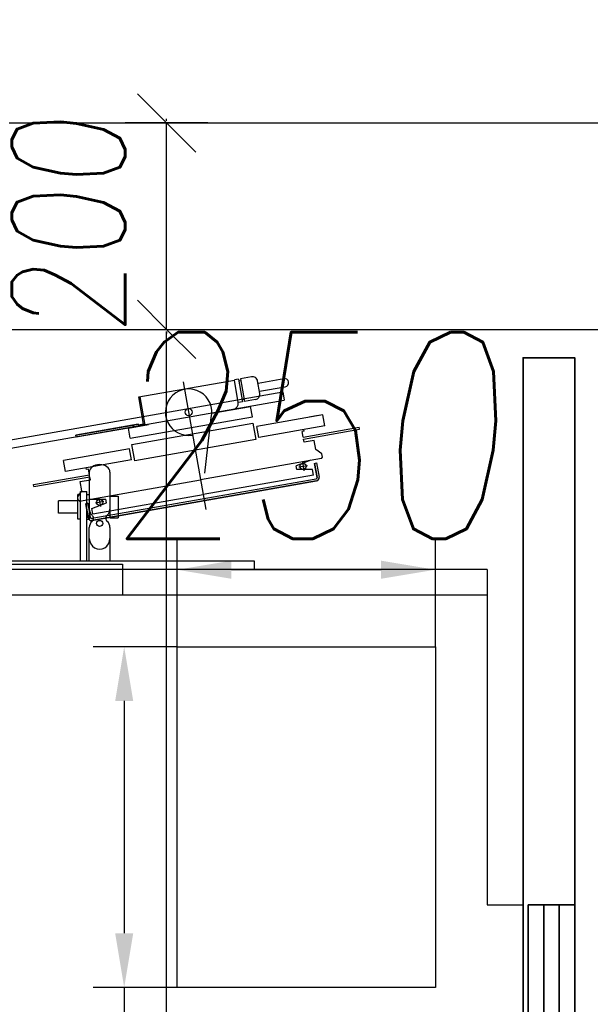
# Model space of a CAD drawing. Header units: millimetres. Extents: x 171 to 266814, y 44 to 350448.
# Tile 51 of 105: x 19200 to 19753, y 23204 to 24158. Entities that reach past the tile are written whole.
import ezdxf

# ---------------------------------------------------------------- set-up
doc = ezdxf.new("R2010")
doc.units = ezdxf.units.MM
doc.header["$LTSCALE"] = 100
doc.layers.add('DIM_COMP_AUX', color=7, linetype='Continuous', plot=False)
for name, color, linetype in [('KOTY 50', 7, 'Continuous'), ('NOVÁ TENKÁ', 240, 'Continuous'), ('ŽB', 3, 'Continuous')]:
    doc.layers.add(name, color=color, linetype=linetype)
doc.styles.add('CS-ROMANS', font='romans.shx', dxfattribs={"width": 0.75, "oblique": 5})
doc.styles.add('ROMANS', font='romans.shx', dxfattribs={"width": 0.75, "oblique": 5, "height": 200})
doc.dimstyles.new('A_KÓTA_50', dxfattribs={"dimtxt": 110, "dimasz": 2, "dimexe": 100, "dimexo": 1500, "dimgap": 40, "dimtad": 1, "dimrnd": 1, "dimdsep": 46, "dimtxsty": 'CS-ROMANS', "dimblk": 'KOT_CARA20', "dimcen": 45, "dimse1": 1, "dimse2": 1, "dimclrd": 256, "dimclre": 256, "dimclrt": 256, "dimadec": 0, "dimazin": 0, "dimtfac": 1, "dimtix": 1, "dimtmove": 2, "dimatfit": 3, "dimldrblk": 'OBLIQUE', "dimfxl": 100, "dimtolj": 1, "dimarcsym": 0})
doc.dimstyles.new('KONE_mm', dxfattribs={"dimscale": 15, "dimtxt": 3.5, "dimasz": 3.5, "dimexe": 2, "dimexo": 0, "dimgap": 2, "dimtad": 1, "dimdec": 0, "dimrnd": 0.01, "dimzin": 0, "dimdsep": 46, "dimtxsty": 'ROMANS', "dimsah": 1, "dimcen": 0, "dimclrd": 256, "dimclre": 256, "dimclrt": 256, "dimadec": 1, "dimazin": 3, "dimtfac": 1, "dimtdec": 0, "dimtmove": 0, "dimatfit": 3, "dimfxl": 1, "dimtolj": 1, "dimtzin": 0, "dimarcsym": 0})

# ---------------------------------------------------------------- blocks, each defined once
blk = doc.blocks.new('*D21')
at = {"layer": 'Defpoints', "color": 0, "transparency": 16777216}
for p in [(700, 505), (774.64, 505), (700, 255)]:
    blk.add_point(p, dxfattribs=at)
at = {"layer": 'DIM_COMP_AUX', "lineweight": -2, "transparency": 16777216}
for p, q in [((700, 505), (804.64, 505)), ((774.64, 307.5), (774.64, 452.5)), ((700, 255), (804.64, 255))]:
    blk.add_line(p, q, dxfattribs=at)
at = {"layer": 'DIM_COMP_AUX', "transparency": 16777216}
for points in [[(783.39, 452.5), (765.89, 452.5), (774.64, 505)], [(783.39, 307.5), (765.89, 307.5), (774.64, 255)]]:
    blk.add_solid(points, dxfattribs=at)
at = {"layer": 'DIM_COMP_AUX', "transparency": 16777216, "insert": (904.64, 380), "char_height": 200, "attachment_point": 5, "rotation": 270, "style": 'ROMANS'}
blk.add_mtext('\\A1;250', dxfattribs=at)
blk = doc.blocks.new('*D22')
at = {"layer": 'Defpoints', "color": 0, "transparency": 16777216}
for p in [(370, 556.23), (370, 505), (700, 505)]:
    blk.add_point(p, dxfattribs=at)
at = {"layer": 'DIM_COMP_AUX', "lineweight": -2, "transparency": 16777216}
for p, q in [((370, 505), (370, 586.23)), ((700, 505), (700, 586.23)), ((370, 556.23), (-134.88, 556.23)), ((647.5, 556.23), (422.5, 556.23))]:
    blk.add_line(p, q, dxfattribs=at)
at = {"layer": 'DIM_COMP_AUX', "transparency": 16777216}
for points in [[(422.5, 564.98), (422.5, 547.48), (370, 556.23)], [(647.5, 564.98), (647.5, 547.48), (700, 556.23)]]:
    blk.add_solid(points, dxfattribs=at)
at = {"layer": 'DIM_COMP_AUX', "transparency": 16777216, "insert": (91.31, 686.23), "char_height": 200, "attachment_point": 5, "style": 'ROMANS'}
blk.add_mtext('\\A1;330', dxfattribs=at)
blk = doc.blocks.new('KOT_CARA20')
for p, q in [((0, 20), (0, -20)), ((0, 0), (14.14, 14.14)), ((0, 0), (-14.14, -14.14))]:
    blk.add_line(p, q)
blk = doc.blocks.new('*D195')
at = {"layer": 'Defpoints', "color": 0, "transparency": 16777216}
for p in [(20257.56, 24557.58), (16407.56, 24257.91), (20257.56, 24057.91)]:
    blk.add_point(p, dxfattribs=at)
at = {"layer": 'KOTY 50', "lineweight": -2, "ltscale": 5, "transparency": 16777216}
blk.add_line((16409.56, 24557.58), (20255.56, 24557.58), dxfattribs=at)
at = {"layer": 'KOTY 50', "lineweight": -2, "transparency": 16777216, "xscale": 2, "yscale": 2, "zscale": 2, "rotation": 180}
blk.add_blockref('KOT_CARA20', (16407.56, 24557.58), dxfattribs=at)
at = {"layer": 'KOTY 50', "lineweight": -2, "transparency": 16777216, "xscale": 2, "yscale": 2, "zscale": 2}
blk.add_blockref('KOT_CARA20', (20257.56, 24557.58), dxfattribs=at)
at = {"layer": 'KOTY 50', "transparency": 16777216, "insert": (18332.56, 24652.58), "char_height": 110, "attachment_point": 5, "style": 'CS-ROMANS'}
blk.add_mtext('\\A1;3850', dxfattribs=at)
blk = doc.blocks.new('_OBLIQUE')
at = {"color": 0, "linetype": 'ByBlock', "ltscale": 15}
blk.add_line((-0.5, -0.5), (0.5, 0.5), dxfattribs=at)
blk = doc.blocks.new('*D315')
at = {"layer": 'Defpoints', "color": 0, "transparency": 16777216}
for p in [(19267.47, 23857.91), (19342.39, 23857.91), (19385.81, 21655.41)]:
    blk.add_point(p, dxfattribs=at)
at = {"layer": 'KOTY 50', "lineweight": -2, "ltscale": 5, "transparency": 16777216}
blk.add_line((19342.39, 21657.41), (19342.39, 23855.91), dxfattribs=at)
at = {"layer": 'KOTY 50', "lineweight": -2, "transparency": 16777216, "xscale": 2, "yscale": 2, "zscale": 2}
for p, rotation in [((19342.39, 23857.91), 90), ((19342.39, 21655.41), 270)]:
    blk.add_blockref('KOT_CARA20', p, dxfattribs=dict(at, rotation=rotation))
at = {"layer": 'KOTY 50', "transparency": 16777216, "insert": (19247.39, 22756.66), "char_height": 110, "attachment_point": 5, "rotation": 90, "style": 'CS-ROMANS'}
blk.add_mtext('\\A1;2202', dxfattribs=at)
blk = doc.blocks.new('*D316')
at = {"layer": 'Defpoints', "color": 0, "transparency": 16777216}
for p in [(19253.13, 24057.91), (19342.39, 24057.91), (19267.47, 23857.91)]:
    blk.add_point(p, dxfattribs=at)
at = {"layer": 'KOTY 50', "lineweight": -2, "ltscale": 5, "transparency": 16777216}
for p, q in [((19342.39, 24059.91), (19342.39, 24061.91)), ((19342.39, 23857.91), (19342.39, 24057.91)), ((19342.39, 23855.91), (19342.39, 23853.91))]:
    blk.add_line(p, q, dxfattribs=at)
at = {"layer": 'KOTY 50', "lineweight": -2, "transparency": 16777216, "xscale": 2, "yscale": 2, "zscale": 2}
for p, rotation in [((19342.39, 24057.91), 270), ((19342.39, 23857.91), 90)]:
    blk.add_blockref('KOT_CARA20', p, dxfattribs=dict(at, rotation=rotation))
at = {"layer": 'KOTY 50', "transparency": 16777216, "insert": (19247.39, 23957.91), "char_height": 110, "attachment_point": 5, "rotation": 90, "style": 'CS-ROMANS'}
blk.add_mtext('\\A1;200', dxfattribs=at)
blk = doc.blocks.new('10030_Elevator_0')
at = {"layer": 'NOVÁ TENKÁ'}
for p, q in [((775, 205), (775, 1880)), ((750, 205), (750, 1855)), ((750, 558), (750, 784)), ((780, 784), (780, 558)), ((783, 430), (783, 762.5)), ((887.3, 694.57), (939.02, 401.29)), ((895.18, 695.96), (946.89, 402.68)), ((829.5, 620), (841.5, 620)), ((829.5, 601), (829.5, 620)), ((841.5, 601), (841.5, 620)), ((823.5, 601), (847.5, 601)), ((823.5, 598.5), (823.5, 601)), ((847.5, 598.5), (847.5, 601)), ((783, 598.5), (850.5, 598.5)), ((783, 592.5), (850.5, 592.5)), ((823.5, 592.5), (823.5, 590)), ((847.5, 592.5), (847.5, 590)), ((850.5, 598.5), (850.5, 592.5)), ((783, 590), (815.56, 590)), ((833.44, 590), (823.5, 590)), ((829.5, 588.96), (829.5, 590)), ((844.5, 590), (833.44, 590)), ((847.5, 590), (844.5, 590)), ((869.25, 590), (847.5, 590)), ((815.56, 570), (783, 570)), ((832.97, 570), (824.99, 570)), ((824.99, 570), (824.99, 562)), ((829.5, 570), (829.5, 571.04)), ((844.5, 570), (833.44, 570)), ((846.01, 570), (844.5, 570)), ((869.25, 570), (846.01, 570)), ((846.01, 570), (846.01, 562)), ((780, 558), (750, 558)), ((846.01, 562), (824.99, 562)), ((775, 430), (783, 430)), ((946.89, 402.68), (939.02, 401.29))]:
    blk.add_line(p, q, dxfattribs=at)
at = {"layer": 'NOVÁ TENKÁ', "ltscale": 0.25}
for p, q in [((855.19, 643.6), (857.16, 643.95)), ((855.19, 643.6), (864.74, 589.44)), ((857.16, 643.95), (866.71, 589.78)), ((869.69, 613.16), (880.53, 615.07)), ((880.98, 549.14), (869.69, 613.16)), ((891.81, 551.05), (880.53, 615.07)), ((841.94, 600.65), (845.39, 601.26)), ((845.39, 601.26), (851.18, 597.2)), ((904.97, 603.13), (903, 602.78)), ((913.68, 542.22), (903, 602.78)), ((915.65, 542.56), (904.97, 603.13)), ((838.64, 593.46), (824.85, 591.03)), ((824.85, 591.03), (838.64, 593.46)), ((838.99, 591.5), (825.2, 589.06)), ((838.99, 591.5), (825.2, 589.06)), ((838.99, 591.5), (838.64, 593.46)), ((838.64, 593.46), (838.99, 591.5)), ((841.13, 599.49), (841.94, 600.65)), ((841.13, 599.49), (861.8, 482.3)), ((851.18, 597.2), (860.05, 598.76)), ((860.05, 598.76), (861.78, 588.91)), ((871.78, 592.71), (873.25, 592.97)), ((872.12, 590.74), (871.78, 592.71)), ((822.42, 587.56), (860.8, 369.92)), ((860.8, 369.92), (822.42, 587.56)), ((824.78, 585.69), (824.39, 587.91)), ((824.39, 587.91), (824.78, 585.69)), ((824.78, 585.69), (862.38, 372.48)), ((824.78, 585.69), (862.38, 372.48)), ((828.68, 586.63), (834.09, 587.59)), ((828.68, 586.63), (847.52, 479.78)), ((834.09, 587.59), (839.3, 573.27)), ((840.73, 575.86), (839.27, 584.14)), ((842.96, 589.15), (842.96, 573.92)), ((861.78, 588.91), (864.74, 589.44)), ((866.71, 589.78), (872.12, 590.74)), ((844.14, 580.73), (835.86, 579.27)), ((839.3, 573.27), (842.96, 573.92)), ((880.22, 545.96), (895.98, 548.74)), ((900.89, 428.77), (880.22, 545.96)), ((880.98, 549.14), (891.81, 551.05)), ((895.98, 548.74), (916.64, 431.55)), ((902.1, 550.33), (911.94, 552.06)), ((902.1, 550.33), (922.93, 432.15)), ((911.94, 552.06), (915.33, 532.86)), ((913.68, 542.22), (915.65, 542.56)), ((915.53, 537.47), (914.67, 542.39)), ((942.3, 541.17), (914.72, 536.31)), ((915.53, 537.47), (942.12, 542.16)), ((942.12, 542.16), (958.45, 449.58)), ((956.74, 499.04), (832.89, 477.2)), ((866.36, 372.93), (847.52, 479.78)), ((882.46, 365.1), (861.8, 482.3)), ((868.08, 478.33), (922.05, 471.96)), ((926.17, 471.37), (932.78, 433.89)), ((936.78, 445.76), (958.45, 449.58)), ((959.29, 445.67), (958.59, 449.61)), ((937.33, 441.8), (936.63, 445.74)), ((959.29, 445.67), (937.33, 441.8)), ((959.64, 443.7), (937.67, 439.83)), ((939.58, 428.99), (937.67, 439.83)), ((939.69, 440.18), (939.35, 442.15)), ((957.62, 443.34), (957.27, 445.31)), ((961.55, 432.87), (959.64, 443.7)), ((916.64, 431.55), (900.89, 428.77)), ((922.93, 432.15), (932.78, 433.89)), ((902.69, 426.04), (913.52, 427.95)), ((913.97, 362.03), (902.69, 426.04)), ((924.81, 363.94), (913.52, 427.95)), ((945.38, 424.94), (957.49, 427.07)), ((947.49, 425.31), (951.9, 400.3)), ((955.37, 426.7), (959.78, 401.69)), ((878.87, 383.76), (870.59, 382.3)), ((871.77, 389.11), (875.43, 389.76)), ((871.77, 373.88), (871.77, 389.11)), ((875.46, 378.89), (874, 387.17)), ((880.64, 375.45), (875.43, 389.76)), ((898.25, 382.1), (901.2, 382.63)), ((899.99, 372.26), (898.25, 382.1)), ((901.2, 382.63), (910.75, 328.46)), ((903.17, 382.97), (908.59, 383.93)), ((903.17, 382.97), (912.72, 328.81)), ((908.94, 381.96), (908.59, 383.93)), ((908.94, 381.96), (910.41, 382.22)), ((862.38, 372.48), (862.77, 370.26)), ((862.38, 372.48), (862.77, 370.26)), ((866.36, 372.93), (871.77, 373.88)), ((891.12, 370.69), (899.99, 372.26)), ((924.03, 368.37), (922.46, 377.24)), ((877.71, 371.88), (863.92, 369.45)), ((863.92, 369.45), (877.71, 371.88)), ((878.06, 369.91), (864.27, 367.48)), ((878.06, 369.91), (864.27, 367.48)), ((877.71, 371.88), (878.06, 369.91)), ((877.71, 371.88), (878.06, 369.91)), ((882.46, 365.1), (883.62, 364.29)), ((883.62, 364.29), (887.07, 364.9)), ((887.07, 364.9), (891.12, 370.69)), ((913.97, 362.03), (924.81, 363.94)), ((910.75, 328.46), (912.72, 328.81))]:
    blk.add_line(p, q, dxfattribs=at)
for points in [[(903, 602.78), (904.97, 603.13), (914.78, 547.49), (912.81, 547.14), (911.94, 552.06)], [(915.65, 542.56), (913.68, 542.22), (912.81, 547.14), (914.78, 547.49)]]:
    blk.add_lwpolyline(points, close=True, dxfattribs=at)
at = {"layer": 'NOVÁ TENKÁ', "linetype": 'Continuous'}
blk.add_lwpolyline([(700, 255), (370, 255), (370, 505), (700, 505)], close=True, dxfattribs=at)
at = {"layer": 'NOVÁ TENKÁ'}
blk.add_lwpolyline([(775, 205), (450, 205), (450, 170)], dxfattribs=at)
at = {"layer": 'NOVÁ TENKÁ', "lineweight": 35}
for points in [[(-1080, 170), (980, 170), (980, 120), (-1080, 120)], [(450, 120), (450, 165), (-50, 165), (-50, 120)]]:
    blk.add_lwpolyline(points, close=True, dxfattribs=at)
for points in [[(-50, 150), (450, 150)], [(-50, 135), (450, 135)]]:
    blk.add_lwpolyline(points, dxfattribs=at)
at = {"layer": 'NOVÁ TENKÁ'}
blk.add_circle((819.49, 580), 3, dxfattribs=at)
at = {"layer": 'NOVÁ TENKÁ', "ltscale": 0.25}
for centre, radius in [((840, 580), 3), ((927.29, 493.84), 3.4), ((874.73, 383.03), 3)]:
    blk.add_circle(centre, radius, dxfattribs=at)
at = {"layer": 'NOVÁ TENKÁ'}
for centre, radius, start, end in [((815.56, 582), 8, 41.81031, 90), ((824.5, 590), 4, 221.81031, 318.18969), ((833.44, 582), 8, 90, 138.18969), ((815.56, 578), 8, 270, 318.18969), ((824.5, 570), 4, 41.81031, 138.18969), ((833.44, 578), 8, 221.81031, 270)]:
    blk.add_arc(centre, radius, start, end, dxfattribs=at)
at = {"layer": 'NOVÁ TENKÁ', "ltscale": 0.25}
for centre, radius, start, end in [((825.37, 588.08), 3, 100, 190), ((825.37, 588.08), 3, 100, 190), ((825.37, 588.08), 1, 100, 190), ((825.37, 588.08), 1, 100, 190), ((927.29, 493.84), 22.5, 256.54231, 190), ((935.74, 451.67), 6, 190, 280), ((956.62, 432), 5, 280, 10), ((944.51, 429.86), 5, 190, 280), ((955.84, 401), 4, 190, 10), ((863.75, 370.44), 3, 190, 280), ((863.75, 370.44), 3, 190, 280), ((863.75, 370.44), 1, 190, 280), ((863.75, 370.44), 1, 190, 280)]:
    blk.add_arc(centre, radius, start, end, dxfattribs=at)
at = {"layer": 'NOVÁ TENKÁ'}
for centre, major_axis, ratio, start_param, end_param in [((804.87, 580), (-10.37, 0), 0.964205, 4.712389, 7.853982), ((869.25, 580), (0, 10), 0.72542, 3.141593, 6.283185)]:
    blk.add_ellipse(centre, major_axis=major_axis, ratio=ratio, start_param=start_param, end_param=end_param, dxfattribs=at)
at = {"layer": 'DIM_COMP_AUX'}
dim = blk.add_linear_dim(base=(370, 556.23), p1=(700, 505), p2=(370, 505), angle=180, dimstyle='KONE_mm', override={"dimdec": 0}, dxfattribs=at)
dim.commit()
dim.dimension.update_dxf_attribs({"geometry": '*D22', "text_midpoint": (91.31, 686.23)})
dim = blk.add_linear_dim(base=(774.64, 505), p1=(700, 255), p2=(700, 505), angle=90, dimstyle='KONE_mm', override={"dimdec": 0}, dxfattribs=at)
dim.commit()
dim.dimension.update_dxf_attribs({"geometry": '*D21', "text_midpoint": (774.64, 380), "dimtype": 128})

msp = doc.modelspace()

# ---------------------------------------------------------------- linework, layer by layer
at = {"layer": 'ŽB', "color": 253}
for p, q in [((16407.556, 24057.91), (20257.556, 24057.91)), ((16407.556, 24057.91), (20257.556, 24057.91)), ((17757.556, 23857.91), (19857.556, 23857.91)), ((17757.556, 23857.91), (19857.556, 23857.91))]:
    msp.add_line(p, q, dxfattribs=at)

# ---------------------------------------------------------------- block references
at = {"color": 253, "rotation": 90}
msp.add_blockref('10030_Elevator_0', (19857.556, 22850.41), dxfattribs=at)

# ---------------------------------------------------------------- dimensions: what is measured, and where the dimension line sits
at = {"layer": 'KOTY 50', "color": 253, "ltscale": 5}
dim = msp.add_linear_dim(base=(20257.556, 24557.583), p1=(16407.556, 24257.91), p2=(20257.556, 24057.91), dimstyle='A_KÓTA_50', dxfattribs=at)
dim.commit()
dim.dimension.update_dxf_attribs({"geometry": '*D195', "text_midpoint": (18332.556, 24652.583)})
for base, p1, p2, picture, middle in [((19342.395, 24057.91), (19267.472, 23857.91), (19253.135, 24057.91), '*D316', (19247.395, 23957.91)), ((19342.395, 23857.91), (19385.809, 21655.41), (19267.472, 23857.91), '*D315', (19247.395, 22756.66))]:
    dim = msp.add_linear_dim(base=base, p1=p1, p2=p2, angle=90, dimstyle='A_KÓTA_50', dxfattribs=at)
    dim.commit()
    dim.dimension.update_dxf_attribs({"geometry": picture, "text_midpoint": middle})

doc.saveas('drawing.dxf')
